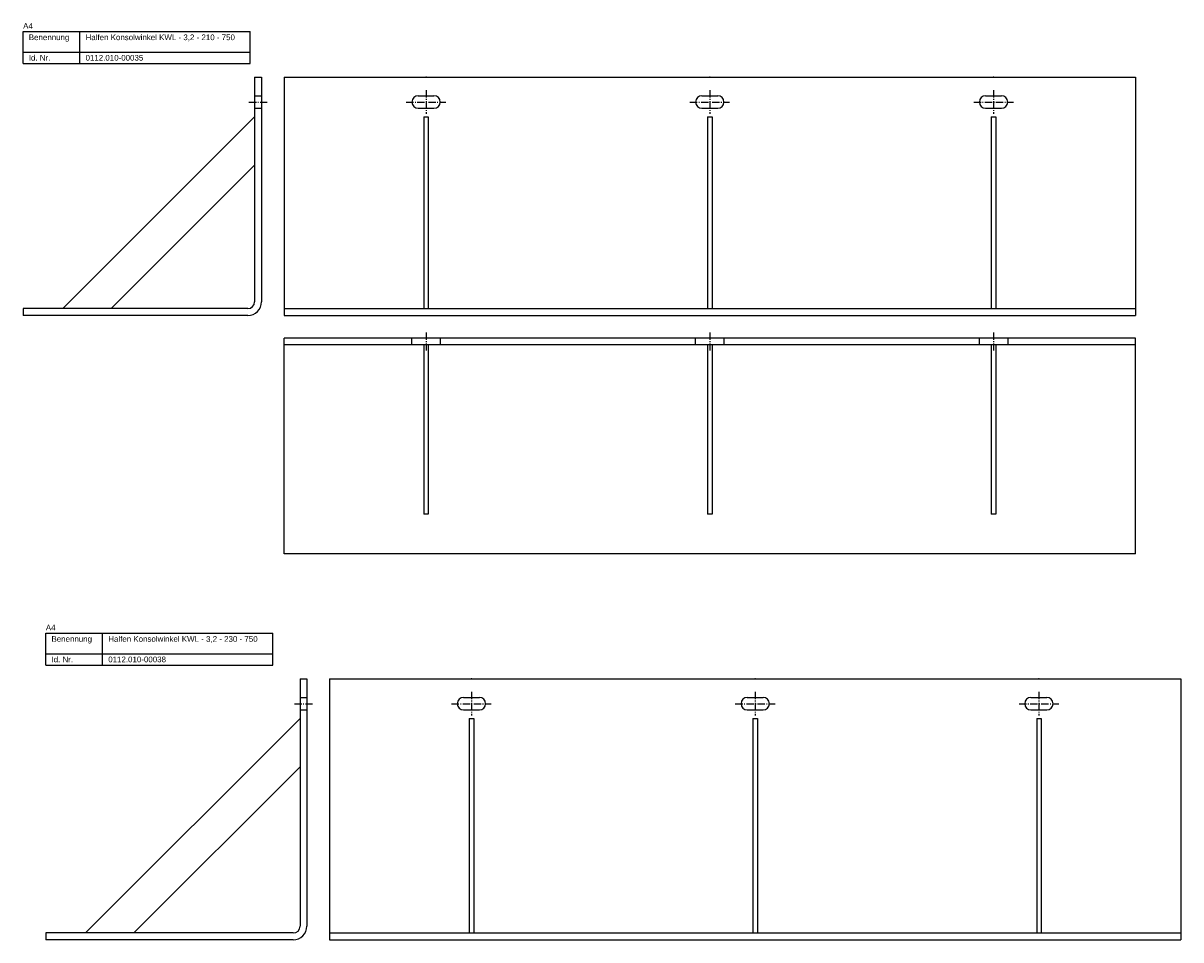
# Model space of a CAD drawing. Header units: millimetres. Extents: x 3683 to 6843, y -2519 to 868.
# Tile 4 of 12: x 4463 to 5483, y -1659 to -852. Entities that reach past the tile are written whole.
import ezdxf

# ---------------------------------------------------------------- set-up
doc = ezdxf.new("R2010")
doc.units = ezdxf.units.MM
doc.linetypes.add('MITTELLINIE', pattern=[0.977, 0.65, -0.13, 0.067, -0.13])
doc.linetypes.add('VERDECKT', pattern=[9.525, 6.35, -3.175])
doc.layers.add('HALFEN-KONSOLANKER', color=2, linetype='CONTINUOUS')
doc.styles.add('ARIAL50', font='ARIAL.TTF', dxfattribs={"height": 5})

msp = doc.modelspace()

# ---------------------------------------------------------------- linework, layer by layer
at = {"layer": 'HALFEN-KONSOLANKER'}
for p, q in [((4463.1, -859.2), (4663.1, -859.2)), ((4463.1, -887.2), (4463.1, -859.2)), ((4513.1, -887.2), (4513.1, -859.2)), ((4663.1, -887.2), (4663.1, -859.2)), ((4463.1, -877.2), (4663.1, -877.2)), ((4463.1, -887.2), (4663.1, -887.2)), ((4667.1, -899.2), (4667.1, -1097.2)), ((4667.1, -899.2), (4673.1, -899.2)), ((4673.1, -899.2), (4673.1, -1097.2)), ((4693.1, -899.2), (5443.1, -899.2)), ((4693.1, -899.2), (4693.1, -1109.2)), ((5443.1, -899.2), (5443.1, -1109.2)), ((4811.1, -915.7), (4825.1, -915.7)), ((5061.1, -915.7), (5075.1, -915.7)), ((5311.1, -915.7), (5325.1, -915.7)), ((4811.1, -926.7), (4825.1, -926.7)), ((5061.1, -926.7), (5075.1, -926.7)), ((5311.1, -926.7), (5325.1, -926.7)), ((4667.1, -934.2), (4498.1, -1103.2)), ((4816.1, -934.2), (4816.1, -1103.2)), ((4816.1, -934.2), (4820.1, -934.2)), ((4820.1, -934.2), (4820.1, -1103.2)), ((5066.1, -934.2), (5066.1, -1103.2)), ((5066.1, -934.2), (5070.1, -934.2)), ((5070.1, -934.2), (5070.1, -1103.2)), ((5316.1, -934.2), (5316.1, -1103.2)), ((5316.1, -934.2), (5320.1, -934.2)), ((5320.1, -934.2), (5320.1, -1103.2)), ((4667.1, -976.7), (4540.6, -1103.2)), ((4661.1, -1103.2), (4463.1, -1103.2)), ((4463.1, -1103.2), (4463.1, -1109.2)), ((4661.1, -1109.2), (4463.1, -1109.2)), ((4693.1, -1103.2), (5443.1, -1103.2)), ((4693.1, -1109.2), (5443.1, -1109.2)), ((5443.1, -1129.2), (4693.1, -1129.2)), ((4693.1, -1319.2), (4693.1, -1129.2)), ((5443.1, -1319.2), (5443.1, -1129.2)), ((5443.1, -1135.2), (4693.1, -1135.2)), ((4816.1, -1135.2), (4816.1, -1284.2)), ((4820.1, -1135.2), (4820.1, -1284.2)), ((5066.1, -1135.2), (5066.1, -1284.2)), ((5070.1, -1135.2), (5070.1, -1284.2)), ((5316.1, -1135.2), (5316.1, -1284.2)), ((5320.1, -1135.2), (5320.1, -1284.2)), ((4820.1, -1284.2), (4816.1, -1284.2)), ((5070.1, -1284.2), (5066.1, -1284.2)), ((5320.1, -1284.2), (5316.1, -1284.2)), ((5443.1, -1319.2), (4693.1, -1319.2)), ((4483.1, -1389.2), (4683.1, -1389.2)), ((4483.1, -1417.2), (4483.1, -1389.2)), ((4533.1, -1417.2), (4533.1, -1389.2)), ((4683.1, -1417.2), (4683.1, -1389.2)), ((4483.1, -1407.2), (4683.1, -1407.2)), ((4483.1, -1417.2), (4683.1, -1417.2)), ((4707.1, -1429.2), (4707.1, -1647.2)), ((4707.1, -1429.2), (4713.1, -1429.2)), ((4713.1, -1429.2), (4713.1, -1647.2)), ((4733.1, -1429.2), (5483.1, -1429.2)), ((4733.1, -1429.2), (4733.1, -1659.2)), ((5483.1, -1429.2), (5483.1, -1659.2)), ((4851.1, -1445.7), (4865.1, -1445.7)), ((5101.1, -1445.7), (5115.1, -1445.7)), ((5351.1, -1445.7), (5365.1, -1445.7)), ((4851.1, -1456.7), (4865.1, -1456.7)), ((5101.1, -1456.7), (5115.1, -1456.7)), ((5351.1, -1456.7), (5365.1, -1456.7)), ((4707.1, -1464.2), (4518.1, -1653.2)), ((4856.1, -1464.2), (4856.1, -1653.2)), ((4856.1, -1464.2), (4860.1, -1464.2)), ((4860.1, -1464.2), (4860.1, -1653.2)), ((5106.1, -1464.2), (5106.1, -1653.2)), ((5106.1, -1464.2), (5110.1, -1464.2)), ((5110.1, -1464.2), (5110.1, -1653.2)), ((5356.1, -1464.2), (5356.1, -1653.2)), ((5356.1, -1464.2), (5360.1, -1464.2)), ((5360.1, -1464.2), (5360.1, -1653.2)), ((4707.1, -1506.7), (4560.6, -1653.2)), ((4701.1, -1653.2), (4483.1, -1653.2)), ((4483.1, -1653.2), (4483.1, -1659.2)), ((4701.1, -1659.2), (4483.1, -1659.2)), ((4733.1, -1653.2), (5483.1, -1653.2)), ((4733.1, -1659.2), (5483.1, -1659.2))]:
    msp.add_line(p, q, dxfattribs=at)
at = {"layer": 'HALFEN-KONSOLANKER', "color": 1, "linetype": 'VERDECKT'}
for p, q in [((4667.1, -915.7), (4673.1, -915.7)), ((4667.1, -926.7), (4673.1, -926.7)), ((4805.6, -1135.2), (4805.6, -1129.2)), ((4830.6, -1129.2), (4830.6, -1135.2)), ((5055.6, -1135.2), (5055.6, -1129.2)), ((5080.6, -1129.2), (5080.6, -1135.2)), ((5305.6, -1135.2), (5305.6, -1129.2)), ((5330.6, -1129.2), (5330.6, -1135.2)), ((4707.1, -1445.7), (4713.1, -1445.7)), ((4707.1, -1456.7), (4713.1, -1456.7))]:
    msp.add_line(p, q, dxfattribs=at)
at = {"layer": 'HALFEN-KONSOLANKER', "color": 1, "linetype": 'MITTELLINIE', "ltscale": 10}
for p, q in [((4818.1, -910.7), (4818.1, -931.7)), ((5068.1, -910.7), (5068.1, -931.7)), ((5318.1, -910.7), (5318.1, -931.7)), ((4662.1, -921.2), (4678.1, -921.2)), ((4800.6, -921.2), (4835.6, -921.2)), ((5050.6, -921.2), (5085.6, -921.2)), ((5300.6, -921.2), (5335.6, -921.2)), ((4818.1, -1124.2), (4818.1, -1140.2)), ((5068.1, -1124.2), (5068.1, -1140.2)), ((5318.1, -1124.2), (5318.1, -1140.2)), ((4858.1, -1440.7), (4858.1, -1461.7)), ((5108.1, -1440.7), (5108.1, -1461.7)), ((5358.1, -1440.7), (5358.1, -1461.7)), ((4702.1, -1451.2), (4718.1, -1451.2)), ((4840.6, -1451.2), (4875.6, -1451.2)), ((5090.6, -1451.2), (5125.6, -1451.2)), ((5340.6, -1451.2), (5375.6, -1451.2))]:
    msp.add_line(p, q, dxfattribs=at)
at = {"layer": 'HALFEN-KONSOLANKER'}
for centre, radius, start, end in [((4811.1, -921.2), 5.5, 90, 270), ((4825.1, -921.2), 5.5, 270, 90), ((5061.1, -921.2), 5.5, 90, 270), ((5075.1, -921.2), 5.5, 270, 90), ((5311.1, -921.2), 5.5, 90, 270), ((5325.1, -921.2), 5.5, 270, 90), ((4661.1, -1097.2), 6, 270, 0), ((4661.1, -1097.2), 12, 270, 0), ((4851.1, -1451.2), 5.5, 90, 270), ((4865.1, -1451.2), 5.5, 270, 90), ((5101.1, -1451.2), 5.5, 90, 270), ((5115.1, -1451.2), 5.5, 270, 90), ((5351.1, -1451.2), 5.5, 90, 270), ((5365.1, -1451.2), 5.5, 270, 90), ((4701.1, -1647.2), 12, 270, 0), ((4701.1, -1647.2), 6, 270, 0)]:
    msp.add_arc(centre, radius, start, end, dxfattribs=at)
for p in [(4818.1, -899.2), (4818.1, -899.2), (5068.1, -899.2), (5068.1, -899.2), (5318.1, -899.2), (5318.1, -899.2), (4858.1, -1429.2), (4858.1, -1429.2), (5108.1, -1429.2), (5108.1, -1429.2), (5358.1, -1429.2), (5358.1, -1429.2)]:
    msp.add_point(p, dxfattribs=at)

# ---------------------------------------------------------------- texts
at = {"layer": 'HALFEN-KONSOLANKER', "style": 'ARIAL50'}
for s, p in [('A4', (4463.1, -856.7)), ('Benennung', (4468.1, -866.7)), ('Halfen Konsolwinkel KWL - 3,2 - 210 - 750', (4518.1, -866.7)), ('Id. Nr.', (4468.1, -884.7)), ('0112.010-00035', (4518.1, -884.7)), ('A4', (4483.1, -1386.7)), ('Benennung', (4488.1, -1396.7)), ('Halfen Konsolwinkel KWL - 3,2 - 230 - 750', (4538.1, -1396.7)), ('Id. Nr.', (4488.1, -1414.7)), ('0112.010-00038', (4538.1, -1414.7))]:
    msp.add_text(s, height=5, dxfattribs=at).set_placement(p)

doc.saveas('drawing.dxf')
